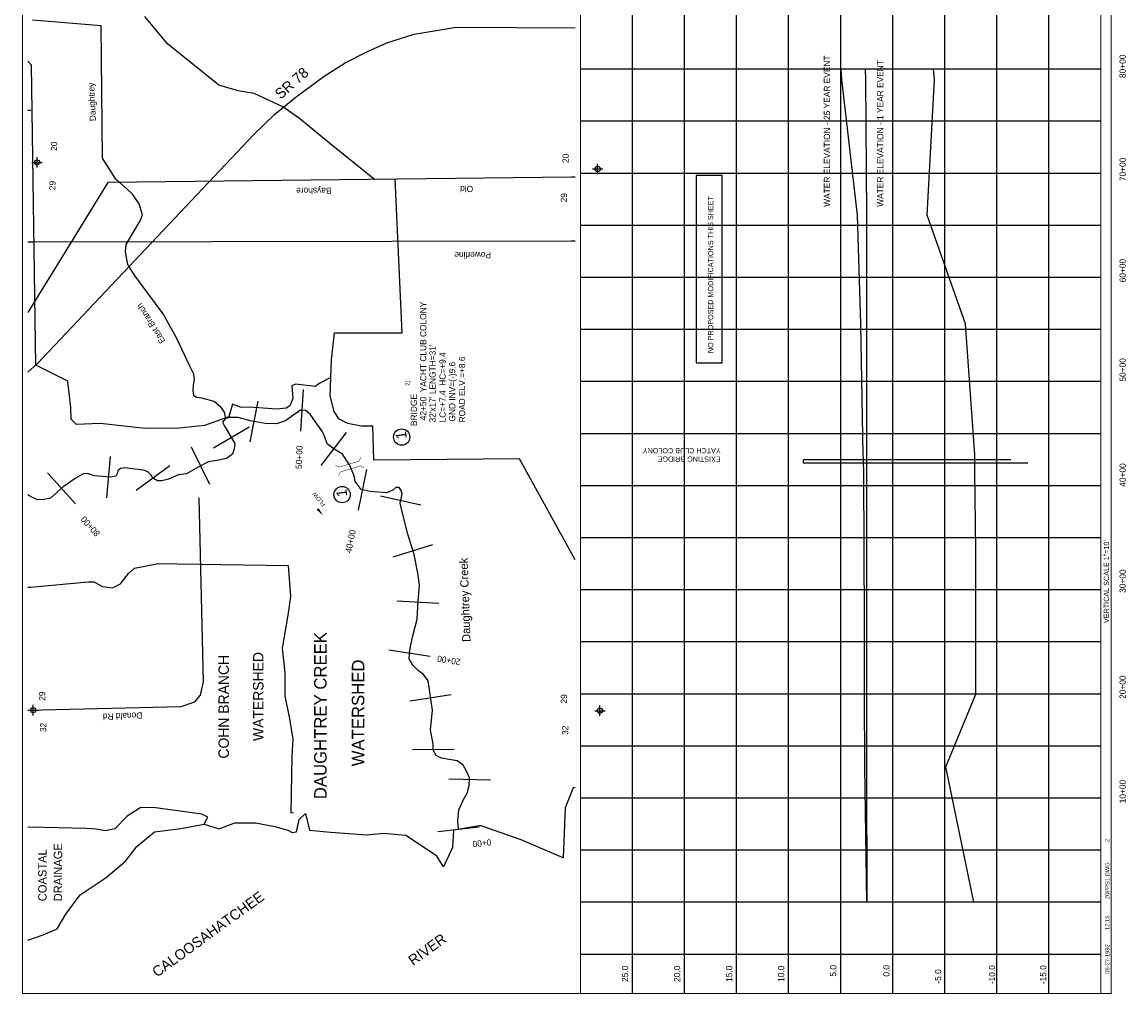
# Model space of a CAD drawing. Extents: x 224673 to 235393, y 857039 to 873049.
# Tile 1 of 2: x 224673 to 235278, y 857039 to 866372. Entities that reach past the tile are written whole.
import ezdxf
from ezdxf.enums import TextEntityAlignment as Align

# ---------------------------------------------------------------- set-up
doc = ezdxf.new("R2010")
doc.units = 0
doc.header["$LTSCALE"] = 800
doc.header["$PDMODE"] = 34
doc.header["$PDSIZE"] = 50
for name, pattern in [('DASHED', [0]), ('DIVIDE', [0]), ('STREAM', [0])]:
    doc.linetypes.add(name, pattern=pattern)
doc.layers.get('0').update_dxf_attribs({"linetype": 'CONTINUOUS'})
for name, color, linetype in [('BORDER', 1, 'CONTINUOUS'), ('GRID', 2, 'CONTINUOUS'), ('MAJROADS', 9, 'CONTINUOUS'), ('MINROADS', 7, 'CONTINUOUS'), ('POWERLINES', 14, 'DIVIDE'), ('PROPOSED', 7, 'CONTINUOUS'), ('SEC', 2, 'CONTINUOUS'), ('STATIONS', 7, 'CONTINUOUS'), ('STRUCTTEXT', 7, 'CONTINUOUS'), ('STRUCTURES', 1, 'CONTINUOUS'), ('TEXT', 7, 'CONTINUOUS'), ('TRUNKS', 5, 'STREAM'), ('WATER', 4, 'CONTINUOUS'), ('WSHEDS', 3, 'CONTINUOUS')]:
    doc.layers.add(name, color=color, linetype=linetype)

# ---------------------------------------------------------------- blocks, each defined once
blk = doc.blocks.new('BRIDGE')
at = {"layer": 'STRUCTURES', "color": 0, "const_width": 20}
for points in [[(-234, -534), (-101, -402), (-101, 496), (-234, 629)], [(244, -534), (112, -402), (112, 496), (244, 629)]]:
    blk.add_lwpolyline(points, dxfattribs=at)
blk = doc.blocks.new('LOGON')
at = {"color": 0}
blk.add_attdef('DATE', text='', height=1, dxfattribs=at).set_placement((-1.87, 1.76), align=Align.RIGHT)
for tag, p in [('TIME', (1.56, 1.76)), ('DRAWING', (8.97, 1.76)), ('OPERATOR', (22.66, 1.76))]:
    blk.add_attdef(tag, p, '', height=1, dxfattribs=at)
blk = doc.blocks.new('FLARROW')
at = {"color": 0}
blk.add_lwpolyline([(-0.28, 0.019, 0, 0.05, 0), (-0.112, 0.019, 0, 0, -0.087559), (-0.012, 0.001, 0, 0, 0.245722), (0.075, 0.013, 0, 0, -0.309425), (0.212, 0.015, 0, 0, 0), (0.278, 0.013, 0, 0, 0)], format="xyseb", dxfattribs=at)
blk.add_text('FLOW', height=0.08, dxfattribs=at).set_placement((0.015, -0.157), align=Align.CENTER)

msp = doc.modelspace()

# ---------------------------------------------------------------- linework, layer by layer
at = {"layer": 'BORDER', "color": 0, "const_width": 10}
msp.add_lwpolyline([(235138, 857044), (235138, 873044), (224678, 873044), (224678, 857044)], close=True, dxfattribs=at)
for points in [[(230038, 857044), (230038, 873044)], [(235038, 857044), (235038, 873044)]]:
    msp.add_lwpolyline(points, dxfattribs=at)
at = {"layer": 'GRID', "color": 0}
for points in [[(230538, 857044), (230538, 873044)], [(231038, 857044), (231038, 873044)], [(231538, 857044), (231538, 873044)], [(232038, 857044), (232038, 873044)], [(232538, 857044), (232538, 873044)], [(233038, 857044), (233038, 873044)], [(233538, 857044), (233538, 873044)], [(234038, 857044), (234038, 873044)], [(234538, 857044), (234538, 873044)], [(235038, 865919), (230038, 865919)], [(235038, 865419), (230038, 865419)], [(235038, 864919), (230038, 864919)], [(235038, 864419), (230038, 864419)], [(235038, 863919), (230038, 863919)], [(235038, 863419), (230038, 863419)], [(235038, 862919), (230038, 862919)], [(235038, 862419), (230038, 862419)], [(235038, 861919), (230038, 861919)], [(235038, 861419), (230038, 861419)], [(235038, 860919), (230038, 860919)], [(235038, 860419), (230038, 860419)], [(235038, 859919), (230038, 859919)], [(235038, 859419), (230038, 859419)], [(235038, 858919), (230038, 858919)], [(235038, 858419), (230038, 858419)], [(235038, 857919), (230038, 857919)], [(235038, 857419), (230038, 857419)]]:
    msp.add_lwpolyline(points, dxfattribs=at)
at = {"layer": 'MAJROADS', "color": 0}
msp.add_lwpolyline([(224728, 863009), (224821, 863092), (226904, 865297), (227098, 865485), (227306, 865654), (227575, 865853), (227778, 865979), (227986, 866085), (228179, 866174), (228440, 866256), (228844, 866324), (229988, 866318)], dxfattribs=at)
at = {"layer": 'MINROADS', "color": 0}
for points in [[(224757, 865523), (224728, 865523)], [(229988, 864884), (229952, 864881), (225498, 864831), (224728, 863582)], [(224728, 859763), (226200, 859800), (226334, 859844), (226386, 859909), (226415, 860035), (226374, 861803)]]:
    msp.add_lwpolyline(points, dxfattribs=at)
at = {"layer": 'POWERLINES', "color": 0}
msp.add_lwpolyline([(229988, 864268), (229949, 864268), (224781, 864258), (224728, 864257)], dxfattribs=at)
at = {"layer": 'PROPOSED', "color": 0}
msp.add_lwpolyline([(232774, 865919), (232775, 865819), (232785, 864519), (232786, 863475), (232787, 862215), (232787, 862185), (232787, 862154), (232787, 862054), (232787, 861309), (232787, 860609), (232787, 859919), (232787, 859219), (232788, 857919), (232771, 859219), (232767, 859919), (232766, 860609), (232764, 861309), (232759, 862054), (232757, 862154), (232756, 862185), (232755, 862215), (232733, 863475), (232699, 864519), (232548, 865819), (232541, 865919)], dxfattribs=at)
at = {"layer": 'PROPOSED', "color": 0, "linetype": 'DASHED'}
for points in [[(233818, 857919), (233548, 859219), (233838, 859919), (233838, 860609), (233838, 861309), (233828, 862054), (233828, 862154), (233828, 862185), (233828, 862215), (233738, 863475), (233368, 864519), (233438, 865819), (233431, 865919)], [(234174, 862169), (232178, 862169), (232178, 862138), (234336, 862138)]]:
    msp.add_lwpolyline(points, dxfattribs=at)
at = {"layer": 'PROPOSED', "color": 0}
msp.add_lwpolyline([(231150, 863100), (231400, 863100), (231400, 864900), (231150, 864900)], close=True, dxfattribs=at)
at = {"layer": 'SEC', "color": 0}
for p in [(224817, 865024), (230203, 864961), (224780, 859764), (230225, 859759)]:
    msp.add_point(p, dxfattribs=at)
at = {"layer": 'STATIONS', "color": 0}
for p, q in [((227350, 862444), (227378, 862843)), ((226865, 862340), (226941, 862733)), ((226856, 862482), (226512, 862279)), ((227547, 862114), (227791, 862431)), ((226477, 861931), (226301, 862291)), ((225488, 861803), (225522, 862201)), ((225185, 861746), (224918, 862044)), ((225770, 861877), (226091, 862115)), ((227904, 861684), (227984, 862076)), ((228115, 861822), (228505, 861735)), ((228237, 861236), (228619, 861355)), ((228277, 860813), (228677, 860793)), ((228198, 860343), (228593, 860281)), ((228400, 859853), (228795, 859914)), ((228423, 859385), (228823, 859391)), ((228772, 859104), (229172, 859094)), ((228668, 858600), (229066, 858643))]:
    msp.add_line(p, q, dxfattribs=at)
at = {"layer": 'STRUCTTEXT', "color": 0}
for centre in [(228320, 862387), (227748, 861834)]:
    msp.add_circle(centre, 78.2, dxfattribs=at)
at = {"layer": 'TRUNKS', "color": 0}
for points in [[(226631, 862564), (226619, 862627), (226588, 862668), (226517, 862728), (226401, 862759), (226349, 862767), (226322, 862782), (226317, 862837), (226321, 862887), (226331, 862933), (226324, 862992), (226286, 863066), (226158, 863339), (226030, 863571), (225881, 863770), (225752, 863941), (225690, 864045), (225668, 864167), (225672, 864236), (225747, 864360), (225806, 864463), (225830, 864520), (225798, 864625), (225735, 864718), (225682, 864767), (225574, 864862), (225445, 865065), (225434, 866336), (224774, 866390)], [(228867, 858621), (228859, 858699), (228870, 858806), (228910, 858899), (228949, 858968), (228970, 859039), (228972, 859115), (228945, 859173), (228912, 859237), (228854, 859276), (228776, 859291), (228702, 859302), (228650, 859329), (228623, 859382), (228623, 859437), (228598, 859575), (228616, 859764), (228573, 860045), (228531, 860107), (228482, 860143), (228427, 860197), (228393, 860257), (228394, 860307), (228405, 860375), (228427, 860479), (228469, 860639), (228478, 860814), (228492, 860957), (228480, 861063), (228439, 861260), (228379, 861454), (228337, 861619), (228304, 861751), (228324, 861839), (228314, 861872), (228295, 861901), (228264, 861902), (228235, 861877), (228175, 861850), (228016, 861865), (227930, 861883), (227873, 861961), (227863, 862015), (227820, 862119), (227751, 862224), (227673, 862269), (227603, 862323), (227581, 862387), (227558, 862436), (227442, 862605), (227395, 862641), (227347, 862645), (227307, 862617), (227203, 862541), (227117, 862515), (227010, 862516), (226866, 862544), (226749, 862575), (226664, 862573), (226625, 862563), (226598, 862529), (226618, 862491), (226633, 862467), (226689, 862372), (226717, 862325), (226711, 862275), (226694, 862223), (226636, 862181), (226564, 862165), (226465, 862148), (226364, 862099), (226253, 862032), (226176, 862023), (226079, 861982), (226017, 861966), (225974, 861967), (225935, 861990), (225912, 862021), (225882, 862052), (225841, 862069), (225726, 862083), (225669, 862091), (225619, 862085), (225594, 862062), (225587, 862038), (225573, 862012), (225518, 862001), (225368, 862014), (225312, 862035), (225266, 862036), (225184, 861988), (225068, 861910), (224945, 861800), (224884, 861788), (224823, 861783), (224780, 861802), (224739, 861827), (224728, 861835)]]:
    msp.add_lwpolyline(points, dxfattribs=at)
at = {"layer": 'WATER', "color": 0}
for points in [[(229988, 859020), (229969, 859019), (229892, 858827), (229873, 858346), (229469, 858519), (229085, 858654), (229064, 858654), (228818, 858611), (228808, 858444), (228723, 858260), (228657, 858361), (228357, 858564)], [(224728, 857554), (224875, 857607), (225010, 857665), (225094, 857806), (225230, 857990), (225482, 858156), (225667, 858314), (225777, 858455), (225945, 858596), (226197, 858628), (226423, 858669), (226565, 858626), (226716, 858683), (226917, 858682), (227101, 858647), (227227, 858613), (227268, 858588), (227310, 858596), (227336, 858713), (227395, 858771), (227436, 858612), (227637, 858594), (227771, 858584), (227980, 858566), (228148, 858582), (228357, 858564)]]:
    msp.add_lwpolyline(points, dxfattribs=at)
at = {"layer": 'WSHEDS', "color": 0}
for points in [[(227639, 862959), (227645, 863128), (227676, 863388), (228325, 863389), (228257, 864862), (228060, 864860), (227630, 865206), (227339, 865446), (227179, 865557), (226903, 865685), (226749, 865713), (226564, 865766), (226071, 866163), (225853, 866425)], [(229988, 861207), (229453, 862178), (228053, 862164), (228043, 862492), (227932, 862490), (227804, 862518), (227720, 862557), (227670, 862633), (227633, 862782), (227639, 862959), (227533, 862903), (227490, 862871), (227300, 862896), (227265, 862880), (227274, 862756), (227247, 862686), (227209, 862663), (227122, 862653), (226902, 862672), (226771, 862674), (226694, 862704), (226659, 862580), (226427, 862498), (226181, 862473), (225857, 862470), (225422, 862518), (225197, 862506), (225146, 862559), (225141, 862669), (225113, 862925), (224806, 863078), (224763, 865959), (224728, 865997)], [(224728, 860945), (224753, 860946), (225307, 860996), (225361, 860998), (225447, 860951), (225543, 860938), (225619, 860976), (225694, 861075), (225753, 861128), (225984, 861173), (226164, 861169), (227228, 861153), (227251, 860859), (227234, 860717), (227213, 860598), (227173, 860359), (227199, 860122), (227199, 859897), (227242, 859685), (227275, 859487), (227265, 859326), (227254, 858779), (227280, 858782)], [(226423, 858669), (226459, 858737), (226401, 858766), (225933, 858829), (225806, 858825), (225683, 858747), (225563, 858626), (225476, 858606), (225383, 858622), (225291, 858629), (224743, 858639), (224728, 858638)]]:
    msp.add_lwpolyline(points, dxfattribs=at)

# ---------------------------------------------------------------- block references
at = {"layer": 'STRUCTURES', "color": 0, "xscale": 0.2217775, "yscale": 0.2217775, "zscale": 0.2217775, "rotation": 286.8659776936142}
msp.add_blockref('BRIDGE', (227811, 862102), dxfattribs=at)
at = {"layer": 'TEXT', "color": 0, "xscale": 40, "yscale": 40, "zscale": 40, "rotation": 90}
msp.add_blockref('LOGON', (235190, 857591), dxfattribs=at).add_auto_attribs({'DATE': '05-27-1992', 'TIME': '12:15', 'OPERATOR': '2', 'DRAWING': '20PPS1.DWG'})
at = {"layer": 'TRUNKS', "color": 0, "xscale": 500, "yscale": 500, "zscale": 500, "rotation": 129.2100960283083}
msp.add_blockref('FLARROW', (227485, 861746), dxfattribs=at)

# ---------------------------------------------------------------- texts
at = {"layer": 'MAJROADS', "color": 0}
msp.add_text('SR 78', height=100, rotation=41.5026, dxfattribs=at).set_placement((227157, 865625))
at = {"layer": 'MINROADS', "color": 0}
for s, rotation, p in [('Bayshore', 180, (227645, 864781)), ('Old', 180, (229007, 864799)), ('Donald Rd', 182, (225827, 859744))]:
    msp.add_text(s, height=60, rotation=rotation, dxfattribs=at).set_placement(p)
at = {"layer": 'POWERLINES', "color": 0}
msp.add_text('Powerline', height=60, rotation=180, dxfattribs=at).set_placement((229178, 864164))
at = {"layer": 'PROPOSED', "color": 0}
for s, height, rotation, p in [('WATER ELEVATION - 25 YEAR EVENT', 60, 90, (232436, 864598)), ('WATER ELEVATION - 1 YEAR EVENT', 60, 90, (232948, 864598)), ('NO PROPOSED MODIFICATIONS THIS SHEET', 50, 90, (231313, 863193)), ('YATCH CLUB COLONY', 50, 180, (231385, 862281)), ('EXISTING BRIDGE', 50, 180, (231385, 862200))]:
    msp.add_text(s, height=height, rotation=rotation, dxfattribs=at).set_placement(p)
at = {"layer": 'STATIONS', "color": 0}
for s, rotation, p in [('50+00', 87.8275, (227365, 862192)), ('80+00', 131.8828, (225351, 861549)), ('40+00', 78.5626, (227858, 861380)), ('20+00', 171.1365, (228778, 860272)), ('0+00', 186.1556, (229088, 858516))]:
    msp.add_text(s, height=60, rotation=rotation, dxfattribs=at).set_placement(p, align=Align.CENTER)
at = {"layer": 'STRUCTTEXT', "color": 0}
for s, height, rotation, p in [('42+50  YACHT CLUB COLONY', 60, 90, (228557, 862547)), ("32'x17' LENGTH=31'", 60, 90, (228646, 862527)), ('LC=+7.4  HC=+9.4', 60, 90, (228743, 862527)), ('GND INV=(-)9.6', 60, 90, (228835, 862536)), ('ROAD ELV.=+8.6', 60, 90, (228930, 862527)), ('2)', 40, 90, (228397, 862880)), (' BRIDGE', 60, 90, (228467, 862470)), ('1', 100, 97.3459, (228370, 862373)), ('1', 100, 97.3459, (227798, 861819))]:
    msp.add_text(s, height=height, rotation=rotation, dxfattribs=at).set_placement(p)
at = {"layer": 'TEXT', "color": 0}
for s, p in [('80+00', (235277, 865947)), ('20', (225010, 865180)), ('20', (229925, 865063)), ('70+00', (235277, 864957)), ('29', (224994, 864802)), ('29', (229909, 864685)), ('60+00', (235277, 863985)), ('50+00', (235277, 863032)), ('40+00', (235277, 862022)), ('30+00', (235277, 861003)), ('20+00', (235277, 859985)), ('29', (224895, 859899)), ('29', (229909, 859872)), ('32', (224905, 859599)), ('32', (229920, 859571)), ('10+00', (235277, 858982)), ('-10.0', (234022, 857224)), ('-15.0', (234513, 857224))]:
    msp.add_text(s, height=60, rotation=90, dxfattribs=at).set_placement(p, align=Align.CENTER)
for s, height, p in [('VERTICAL SCALE 1"=10\'', 50, (235116, 860601)), ('DAUGHTREY CREEK', 120, (227599, 858909)), ('COHN BRANCH', 100, (226660, 859299)), ('WATERSHED', 100, (226992, 859468)), ('WATERSHED', 120, (227961, 859225)), ('DRAINAGE', 80, (225058, 857928)), ('COASTAL', 80, (224908, 857929)), ('25.0', 60, (230496, 857154)), ('20.0', 60, (230996, 857154)), ('15.0', 60, (231496, 857154)), ('10.0', 60, (231996, 857154)), ('5.0', 60, (232496, 857205)), ('0.0', 60, (233007, 857205)), ('-5.0', 60, (233504, 857138))]:
    msp.add_text(s, height=height, rotation=90, dxfattribs=at).set_placement(p)
at = {"layer": 'WATER', "color": 0}
for s, height, rotation, p in [('Daughtrey', 60, 92.8085, (225383, 865422)), ('East Branch', 60, 122.1177, (226052, 863309)), ('Daughtrey Creek', 80, 91.949, (228982, 860420)), ('CALOOSAHATCHEE', 100, 36, (225969, 857195)), ('RIVER', 100, 36, (228430, 857306))]:
    msp.add_text(s, height=height, rotation=rotation, dxfattribs=at).set_placement(p)

doc.saveas('drawing.dxf')
